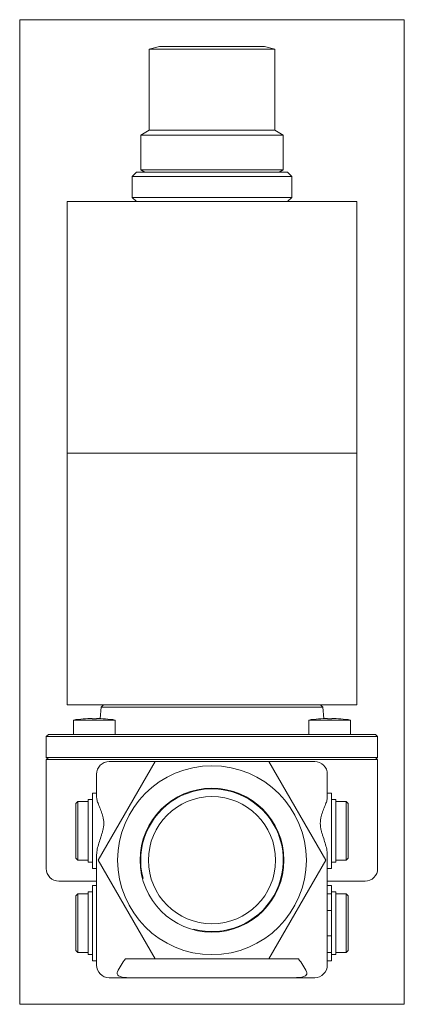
# Model space of a CAD drawing. Extents: x 65 to 156, y 32 to 267.
import ezdxf
from ezdxf.xclip import XClip

# ---------------------------------------------------------------- set-up
doc = ezdxf.new("R2010")
doc.units = 0
doc.header["$LTSCALE"] = 25.4
doc.header["$MEASUREMENT"] = 0
doc.header["$XCLIPFRAME"] = 2
doc.layers.get('0').update_dxf_attribs({"linetype": 'CONTINUOUS'})
for name, color, linetype in [('CEWKA_25', 7, 'CONTINUOUS'), ('W-036M5X14KRZYŻ_', 7, 'CONTINUOUS'), ('WA_031_01_00_009', 7, 'CONTINUOUS'), ('WA_031_01_00_011', 7, 'CONTINUOUS'), ('WA_145_01_00_002', 7, 'CONTINUOUS'), ('WA_145_01_00_005', 7, 'CONTINUOUS'), ('WB_007_01_00_001', 7, 'CONTINUOUS'), ('WB_007_01_01BEZ_', 7, 'CONTINUOUS')]:
    doc.layers.add(name, color=color, linetype=linetype)

# ---------------------------------------------------------------- blocks, each defined once
blk = doc.blocks.new('SE1')
at = {"layer": 'CEWKA_25', "color": 7, "linetype": 'CONTINUOUS', "lineweight": 0}
for p, q in [((75.87, 223.22), (144.87, 223.22)), ((75.87, 223.22), (75.87, 163.22)), ((144.87, 163.22), (144.87, 223.22)), ((75.87, 163.22), (144.87, 163.22)), ((75.87, 163.22), (75.87, 103.22)), ((75.87, 163.22), (144.87, 163.22)), ((144.87, 103.22), (144.87, 163.22)), ((75.87, 103.22), (144.87, 103.22))]:
    blk.add_line(p, q, dxfattribs=at)
at = {"layer": 'W-036M5X14KRZYŻ_', "color": 7, "linetype": 'CONTINUOUS', "lineweight": 0}
for p, q in [((77.32, 99.64), (87.32, 99.64)), ((77.32, 99.64), (77.32, 96.22)), ((79.72, 99.91), (79.67, 99.91)), ((81.82, 99.91), (81.82, 100.01)), ((82.82, 99.91), (81.82, 99.91)), ((82.82, 100.01), (82.82, 99.91)), ((84.92, 99.91), (84.97, 99.91)), ((87.32, 96.22), (87.32, 99.64)), ((133.43, 99.64), (143.43, 99.64)), ((133.43, 99.64), (133.43, 96.22)), ((135.83, 99.91), (135.78, 99.91)), ((137.93, 99.91), (137.93, 100.01)), ((138.93, 99.91), (137.93, 99.91)), ((138.93, 100.01), (138.93, 99.91)), ((141.03, 99.91), (141.08, 99.91)), ((143.43, 96.22), (143.43, 99.64)), ((77.5, 96.22), (79.41, 96.22)), ((141.34, 96.22), (143.25, 96.22))]:
    blk.add_line(p, q, dxfattribs=at)
for centre, radius, start, end in [((82.32, 66.96), 33.06, 94.598, 98.6995), ((82.32, 66.96), 33.05, 90.8667, 94.5157), ((82.32, 66.96), 33.05, 85.4843, 89.1333), ((82.32, 66.96), 33.06, 81.3005, 85.402), ((138.43, 66.96), 33.06, 94.598, 98.6995), ((138.43, 66.96), 33.05, 90.8667, 94.5157), ((138.43, 66.96), 33.05, 85.4843, 89.1333), ((138.43, 66.96), 33.06, 81.3005, 85.402)]:
    blk.add_arc(centre, radius, start, end, dxfattribs=at)
at = {"layer": 'WA_031_01_00_009', "color": 7, "linetype": 'CONTINUOUS', "lineweight": 0}
for p, q in [((78.37, 80.22), (77.87, 79.72)), ((80.87, 80.22), (78.37, 80.22)), ((78.37, 66.22), (78.37, 80.22)), ((142.37, 80.22), (139.87, 80.22)), ((142.87, 79.72), (142.37, 80.22)), ((142.37, 80.22), (142.37, 66.22)), ((77.87, 79.72), (77.87, 66.72)), ((142.87, 66.72), (142.87, 79.72)), ((77.87, 66.72), (78.37, 66.22)), ((78.37, 66.22), (80.87, 66.22)), ((139.87, 66.22), (142.37, 66.22)), ((142.37, 66.22), (142.87, 66.72)), ((78.37, 58.22), (77.87, 57.72)), ((77.87, 57.72), (77.87, 44.72)), ((80.87, 58.22), (78.37, 58.22)), ((78.37, 58.22), (78.37, 44.22)), ((142.37, 58.22), (139.87, 58.22)), ((142.87, 57.72), (142.37, 58.22)), ((142.37, 58.22), (142.37, 44.22)), ((142.87, 57.72), (142.87, 44.72)), ((77.87, 44.72), (78.37, 44.22)), ((142.37, 44.22), (142.87, 44.72)), ((78.37, 44.22), (80.87, 44.22)), ((139.87, 44.22), (142.37, 44.22))]:
    blk.add_line(p, q, dxfattribs=at)
at = {"layer": 'WA_031_01_00_011', "color": 7, "linetype": 'CONTINUOUS', "lineweight": 0}
for p, q in [((81.87, 80.72), (80.87, 80.72)), ((80.87, 65.72), (80.87, 80.72)), ((139.87, 80.72), (138.87, 80.72)), ((139.87, 80.72), (139.87, 65.72)), ((80.87, 65.72), (81.87, 65.72)), ((138.87, 65.72), (139.87, 65.72)), ((80.87, 58.72), (80.87, 43.72)), ((81.87, 58.72), (80.87, 58.72)), ((139.87, 58.72), (138.87, 58.72)), ((139.87, 58.72), (139.87, 43.72)), ((80.87, 43.72), (81.87, 43.72)), ((138.87, 43.72), (139.87, 43.72))]:
    blk.add_line(p, q, dxfattribs=at)
at = {"layer": 'WA_145_01_00_002', "color": 7, "linetype": 'CONTINUOUS', "lineweight": 0}
for p, q in [((92.37, 230.22), (91.37, 229.22)), ((128.37, 230.22), (92.37, 230.22)), ((129.37, 229.22), (128.37, 230.22)), ((91.37, 229.22), (129.37, 229.22)), ((91.37, 229.22), (91.37, 224.22)), ((129.37, 224.22), (129.37, 229.22)), ((129.37, 224.22), (91.37, 224.22)), ((91.37, 224.22), (92.37, 223.22)), ((128.37, 223.22), (129.37, 224.22))]:
    blk.add_line(p, q, dxfattribs=at)
at = {"layer": 'WA_145_01_00_005', "color": 7, "linetype": 'CONTINUOUS', "lineweight": 0}
for p, q in [((97.87, 260.22), (95.37, 259.55)), ((95.37, 259.55), (95.37, 240.22)), ((95.37, 259.55), (125.37, 259.55)), ((122.87, 260.22), (97.87, 260.22)), ((125.37, 259.55), (122.87, 260.22)), ((125.37, 240.22), (125.37, 259.55)), ((95.37, 240.22), (93.37, 239.07)), ((95.37, 240.22), (125.37, 240.22)), ((127.37, 239.07), (125.37, 240.22)), ((93.37, 239.07), (93.37, 230.8)), ((93.37, 239.07), (127.37, 239.07)), ((127.37, 230.8), (127.37, 239.07)), ((93.37, 230.8), (94.37, 230.22)), ((127.37, 230.8), (93.37, 230.8)), ((126.37, 230.22), (127.37, 230.8))]:
    blk.add_line(p, q, dxfattribs=at)
at = {"layer": 'WB_007_01_00_001', "color": 7, "linetype": 'CONTINUOUS', "lineweight": 0}
for p, q in [((83.94, 102.72), (83.7, 99.99)), ((84.49, 103.22), (83.94, 102.72)), ((83.94, 102.72), (136.8, 102.72)), ((136.8, 102.72), (136.26, 103.22)), ((137.04, 99.99), (136.8, 102.72)), ((71.37, 96.22), (70.87, 95.72)), ((70.87, 95.72), (149.87, 95.72)), ((70.87, 95.72), (70.87, 90.72)), ((77.5, 96.22), (71.37, 96.22)), ((141.34, 96.22), (79.41, 96.22)), ((149.37, 96.22), (143.25, 96.22)), ((149.87, 95.72), (149.37, 96.22)), ((149.87, 90.72), (149.87, 95.72)), ((149.87, 90.72), (70.87, 90.72)), ((70.87, 90.72), (71.37, 90.22)), ((149.37, 90.22), (149.87, 90.72))]:
    blk.add_line(p, q, dxfattribs=at)
at = {"layer": 'WB_007_01_01BEZ_', "color": 7, "linetype": 'CONTINUOUS', "lineweight": 0}
for p, q in [((70.87, 90.22), (149.87, 90.22)), ((70.87, 90.22), (70.87, 64.22)), ((96.81, 89.72), (83.24, 66.22)), ((85.87, 89.72), (96.81, 89.72)), ((96.81, 89.72), (123.94, 89.72)), ((123.94, 89.72), (134.87, 89.72)), ((137.51, 66.22), (123.94, 89.72)), ((149.87, 64.22), (149.87, 90.22)), ((82.87, 81.2), (82.87, 86.72)), ((137.87, 86.72), (137.87, 81.2)), ((81.87, 82.22), (81.87, 64.22)), ((82.87, 82.22), (81.87, 82.22)), ((138.87, 82.22), (137.87, 82.22)), ((138.87, 64.22), (138.87, 82.22)), ((82.87, 41.22), (82.87, 67.54)), ((83.24, 66.22), (96.81, 42.72)), ((123.94, 42.72), (137.51, 66.22)), ((137.87, 67.54), (137.87, 41.22)), ((81.87, 64.22), (82.87, 64.22)), ((137.87, 64.22), (138.87, 64.22)), ((82.87, 61.22), (73.87, 61.22)), ((137.87, 61.22), (146.87, 61.22)), ((81.87, 60.22), (81.87, 42.22)), ((82.87, 60.22), (81.87, 60.22)), ((138.87, 60.22), (137.87, 60.22)), ((138.87, 60.22), (138.87, 58.22)), ((138.87, 58.22), (137.87, 58.22)), ((138.87, 58.22), (138.87, 54.22)), ((138.87, 54.22), (137.87, 54.22)), ((138.87, 54.22), (138.87, 48.22)), ((138.87, 48.22), (137.87, 48.22)), ((138.87, 48.22), (138.87, 44.22)), ((96.81, 42.72), (89.76, 42.72)), ((96.81, 42.72), (123.94, 42.72)), ((130.99, 42.72), (123.94, 42.72)), ((138.87, 44.22), (137.87, 44.22)), ((138.87, 44.22), (138.87, 42.22)), ((81.87, 42.22), (82.87, 42.22)), ((137.87, 42.22), (138.87, 42.22)), ((90.46, 38.22), (85.87, 38.22)), ((90.46, 38.22), (130.28, 38.22)), ((134.87, 38.22), (130.28, 38.22))]:
    blk.add_line(p, q, dxfattribs=at)
for radius in [22.5, 17.15, 15.15]:
    blk.add_circle((110.37, 66.22), radius, dxfattribs=at)
for centre, radius, start, end in [((85.87, 86.72), 3, 90, 180), ((134.87, 86.72), 3, 0, 90), ((110.37, 66.22), 17, 255, 195), ((78.02, 75), 6.54, 345.0167, 14.9833), ((142.66, 75), 6.47, 164.847, 195.153), ((73.87, 64.22), 3, 180, 270), ((146.87, 64.22), 3, 270, 360), ((85.87, 41.22), 3, 180, 270), ((134.87, 41.22), 3, 270, 360)]:
    blk.add_arc(centre, radius, start, end, dxfattribs=at)
for major_axis, start_param, end_param in [((-23.69, 0), 5.768182, 5.968786), ((23.69, 0), 0.3144, 0.515003)]:
    blk.add_ellipse((110.37, 34.47), major_axis=major_axis, ratio=0.707107, start_param=start_param, end_param=end_param, dxfattribs=at)
for points, knots in [([(82.87, 81.2), (82.87, 81.07), (82.89, 80.93), (82.94, 80.65), (82.98, 80.49), (83.13, 80.01), (83.26, 79.65), (83.55, 78.89), (83.71, 78.49), (83.96, 77.84), (84.04, 77.62), (84.19, 77.17), (84.27, 76.93), (84.33, 76.69)], [0, 0, 0, 0, 0.125, 0.125, 0.25, 0.25, 0.5, 0.5, 0.75, 0.75, 0.875, 0.875, 1, 1, 1, 1]), ([(136.41, 76.69), (136.48, 76.93), (136.55, 77.17), (136.71, 77.62), (136.79, 77.84), (137.03, 78.48), (137.2, 78.89), (137.49, 79.65), (137.62, 80.01), (137.76, 80.49), (137.8, 80.65), (137.86, 80.93), (137.87, 81.07), (137.87, 81.2)], [0, 0, 0, 0, 0.125, 0.125, 0.25, 0.25, 0.5, 0.5, 0.75, 0.75, 0.875, 0.875, 1, 1, 1, 1]), ([(84.33, 73.31), (84.27, 73.05), (84.19, 72.79), (84.04, 72.28), (83.96, 72.03), (83.71, 71.28), (83.55, 70.79), (83.26, 69.81), (83.13, 69.33), (82.98, 68.64), (82.94, 68.41), (82.89, 67.97), (82.87, 67.75), (82.87, 67.54)], [0, 0, 0, 0, 0.125, 0.125, 0.25, 0.25, 0.5, 0.5, 0.75, 0.75, 0.875, 0.875, 1, 1, 1, 1]), ([(137.87, 67.54), (137.87, 67.75), (137.86, 67.97), (137.8, 68.41), (137.76, 68.64), (137.62, 69.33), (137.49, 69.81), (137.2, 70.78), (137.04, 71.28), (136.79, 72.03), (136.71, 72.28), (136.55, 72.79), (136.48, 73.05), (136.41, 73.31)], [0, 0, 0, 0, 0.125, 0.125, 0.25, 0.25, 0.5, 0.5, 0.75, 0.75, 0.875, 0.875, 1, 1, 1, 1]), ([(87.85, 39.65), (87.74, 39.43), (87.72, 39.18), (87.96, 38.74), (88.23, 38.57), (89.12, 38.26), (89.8, 38.22), (90.46, 38.22)], [0, 0, 0, 0, 0.25, 0.25, 0.5, 0.5, 1, 1, 1, 1]), ([(130.28, 38.22), (130.61, 38.22), (130.94, 38.23), (131.6, 38.3), (131.92, 38.36), (132.37, 38.52), (132.51, 38.59), (132.69, 38.71), (132.74, 38.76), (132.84, 38.85), (132.88, 38.9), (132.94, 39.01), (132.96, 39.07), (132.99, 39.19), (132.99, 39.25), (132.99, 39.42), (132.95, 39.54), (132.9, 39.65)], [0, 0, 0, 0, 0.25, 0.25, 0.5, 0.5, 0.625, 0.625, 0.6875, 0.6875, 0.75, 0.75, 0.8125, 0.8125, 0.875, 0.875, 1, 1, 1, 1])]:
    blk.add_open_spline(points, degree=3, knots=knots, dxfattribs=at)

msp = doc.modelspace()

# ---------------------------------------------------------------- block references
at = {"color": 0, "lineweight": 0}
ref = msp.add_blockref('SE1', (0, 0), dxfattribs=at)
XClip(ref).set_block_clipping_path([(64.5235863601, 31.8712477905), (156.223589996, 266.5712432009)])
ref.dxf.unprotected_set("ltscale", 0)

doc.saveas('drawing.dxf')
